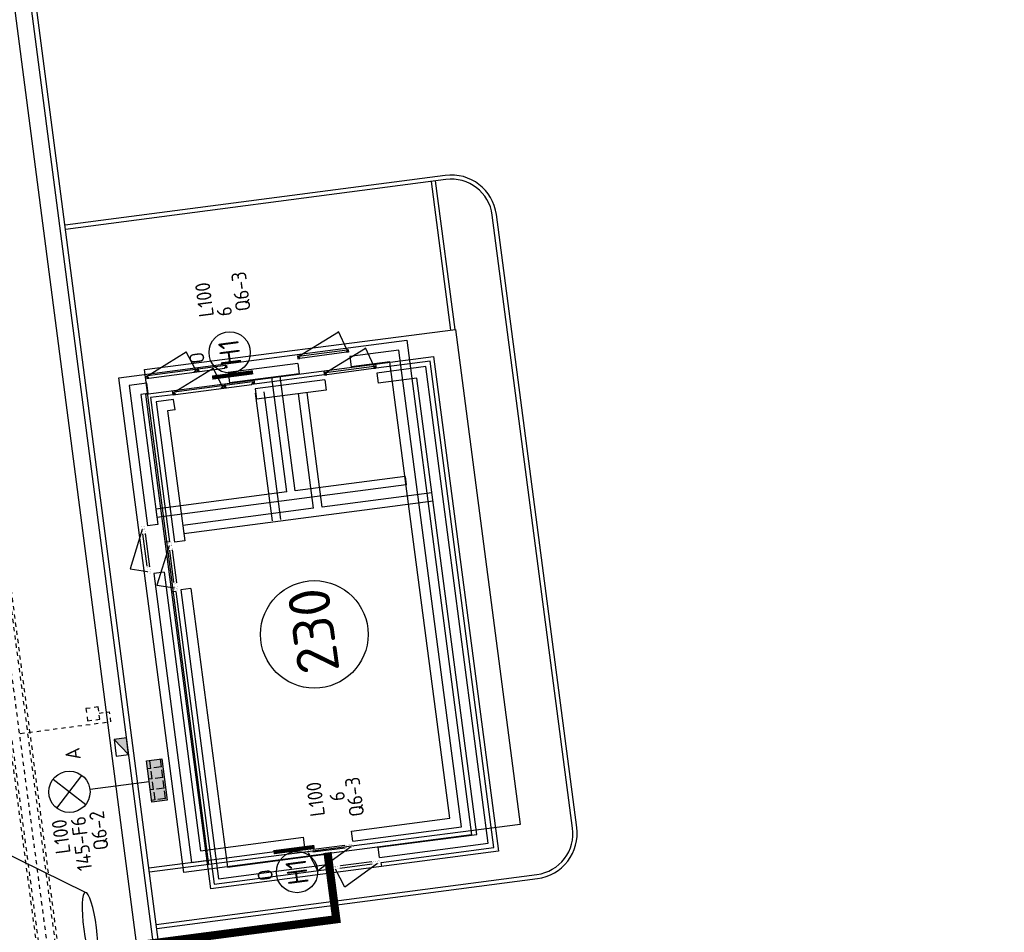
# Model space of a CAD drawing. Header units: metres. Extents: x 118052 to 118564, y 454784 to 455719.
# Tile 86 of 160: x 118234 to 118258, y 455344 to 455366. Entities that reach past the tile are written whole.
import ezdxf
from ezdxf.enums import TextEntityAlignment as Align

# ---------------------------------------------------------------- set-up
doc = ezdxf.new("R2010")
doc.units = ezdxf.units.M
doc.header["$LTSCALE"] = 0.5
for name, pattern in [('DASHED', [19.049999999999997, 12.7, -6.35]), ('Tauw_HIDDEN2', [5.6, 4, -1.6]), ('Tauw_L_Center2', [6.4990000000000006, 4, -0.833, 0.833, -0.833])]:
    doc.linetypes.add(name, pattern=pattern)
for name, color, linetype in [('_gebouwen', 7, 'Continuous'), ('_molgoot', 7, 'Continuous'), ('_ob10', 7, 'Continuous'), ('_straatkolk', 7, 'Continuous'), ('_tb13', 7, 'Continuous'), ('A06-001-01', 7, 'Continuous'), ('EL6312--', 6, 'Continuous'), ('EL_N_A_EB00----REVISIE~-_-----', 1, 'Continuous'), ('GRAAFWERKZAAMHEDEN', 6, 'Continuous'), ('KABELLOOP', 6, 'Continuous'), ('Koningsstal VIEUWPORT', 254, 'Continuous'), ('ZU_B_-_EL999---LR_bet400-55_gw~H_-----', 1, 'Tauw_L_Center2'), ('ZU_B_-_EL999---LR_bet400-55_gw~W_-----', 8, 'Tauw_HIDDEN2'), ('ZU_N_-_EL999---LK_pvc125_sdr34~H_-----', 2, 'Tauw_L_Center2'), ('ZU_N_-_EL999---SYM_STRAATKOLK~-_----c', 7, 'Tauw_L_Center2'), ('ZU_N_D_EB00--E-BETON~-_-----', 7, 'Continuous'), ('ZU_N_D_EB00--F-KALKZANDSTEEN~-_-----', 7, 'Continuous'), ('ZU_N_D_EB00--XhALU_KOZIJN_DUN~-_-----', 7, 'Continuous'), ('ZU_N_D_EVRH----ONDERDEEL~-_-----', 7, 'Continuous')]:
    doc.layers.add(name, color=color, linetype=linetype)
doc.styles.add('BURO-018', font='Isocp.shx', dxfattribs={"height": 360})
doc.styles.add('BURO-025', font='Isocp.shx', dxfattribs={"height": 500})
doc.styles.add('ISOCPEUR', font='isocpeur.ttf', dxfattribs={"height": 2.5})

# ---------------------------------------------------------------- blocks, each defined once
blk = doc.blocks.new('*U9')
at = {"layer": '_straatkolk'}
blk.add_hatch(color=256, dxfattribs=at).paths.add_polyline_path([(0.1997073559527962, -0.1502915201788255), (0.1997073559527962, 0.1497084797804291), (-0.2002926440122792, -0.1502915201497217)])
blk.add_lwpolyline([(0.1997073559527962, -0.1502915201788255), (0.1997073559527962, 0.1497084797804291), (-0.2002926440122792, 0.1497084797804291), (-0.2002926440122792, -0.1502915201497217)], close=True, dxfattribs=at)
blk.add_lwpolyline([(-0.2002926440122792, -0.1502915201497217), (0.1997073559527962, 0.1497084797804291)], dxfattribs=at)
blk = doc.blocks.new('E00525')
at = {"linetype": 'ByBlock'}
h = blk.add_hatch(dxfattribs=at)
h.set_pattern_fill('ANGLE', color=0, scale=0.18438609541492, style=0)
h.set_pattern_definition([(360, (-37.67331033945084, -34.01927211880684), (5.551115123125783e-17, 1.287936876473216), [0.9366813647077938, -0.3512555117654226]), (90, (-37.67331033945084, -34.01927211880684), (-1.287936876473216, 1.387778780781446e-16), [0.9366813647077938, -0.3512555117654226])])
edge = h.paths.add_edge_path()
edge.add_line((-2.522521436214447, 2.863310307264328), (2.522521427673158, 2.863310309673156))
edge.add_line((2.522521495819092, 2.863310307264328), (2.522521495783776, 1.000000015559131))
edge.add_line((2.522521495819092, 1.000000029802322), (-2.522521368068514, 1.000000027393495))
edge.add_line((-2.522521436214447, 1), (-2.522521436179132, 2.863310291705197))
h = blk.add_hatch(color=0, dxfattribs=at)
edge = h.paths.add_edge_path()
edge.add_line((-2.522521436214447, 2.863310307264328), (2.522521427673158, 2.863310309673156))
edge.add_line((2.522521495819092, 2.863310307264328), (2.522521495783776, 1.000000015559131))
edge.add_line((2.522521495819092, 1.000000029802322), (-2.522521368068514, 1.000000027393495))
edge.add_line((-2.522521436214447, 1), (-2.522521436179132, 2.863310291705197))
at = {"color": 0, "linetype": 'ByBlock'}
for p, q in [((-1.767766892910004, 14.38605433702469), (1.767767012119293, 10.85052046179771)), ((1.767766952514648, 14.38605433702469), (-1.767766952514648, 10.85052043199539)), ((5.960464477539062e-08, 10.0973382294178), (1.192092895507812e-07, 2.863310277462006))]:
    blk.add_line(p, q, dxfattribs=at)
blk.add_lwpolyline([(-2.522521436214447, 2.863310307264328), (2.522521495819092, 2.863310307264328), (2.522521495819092, 1.000000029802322), (-2.522521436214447, 1)], close=True, dxfattribs=at)
blk.add_circle((0, 12.61828738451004), 2.500000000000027, dxfattribs=at)
at = {"color": 0, "linetype": 'ByBlock', "style": 'BURO-018'}
for tag, p in [('E_GKAST', (5.960464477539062e-08, 20.61828738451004)), ('E_GROEP', (5.960464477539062e-08, 17.61828738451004)), ('E_SGROEP', (4.500000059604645, 17.61828738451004)), ('E_ARMCODE', (0, 12.61828738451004)), ('E_SLET', (4.500000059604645, 11.61828738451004))]:
    blk.add_attdef(tag, text='', height=1.8, dxfattribs=at).set_placement(p, align=Align.MIDDLE)
blk = doc.blocks.new('E00172')
at = {"color": 0, "linetype": 'Continuous', "const_width": 0.5}
blk.add_lwpolyline([(-2.499999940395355, 0.75), (2.5, 0.75)], dxfattribs=at)
at = {"color": 0, "linetype": 'Continuous'}
blk.add_circle((0, 3.500000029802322), 2.5, dxfattribs=at)
at = {"color": 0, "linetype": 'Continuous', "style": 'BURO-018'}
for tag, p in [('E_GKAST', (5.960464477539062e-08, 11.5)), ('E_GROEP', (5.960464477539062e-08, 8.500000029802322)), ('E_SGROEP', (4.500000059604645, 8.500000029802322)), ('E_ARMCODE', (0, 3.500000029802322)), ('E_SLET', (4.500000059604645, 2.500000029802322))]:
    blk.add_attdef(tag, text='', height=1.8, dxfattribs=at).set_placement(p, align=Align.MIDDLE)
blk = doc.blocks.new('A$C051E189E')
at = {"layer": 'EL6312--'}
ref = blk.add_blockref('E00525', (152217.2702123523, -60511.85533869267), dxfattribs=dict(at, xscale=200, yscale=200, zscale=200, rotation=2.214647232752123e-05))
ref.add_attrib('E_SGROEP', 'Q6-2', dxfattribs={"layer": '0', "color": 1, "linetype": 'ByBlock', "height": 360, "rotation": 2.219811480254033e-05, "style": 'BURO-018'}).set_placement((151194.6820965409, -58571.69528052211), align=Align.MIDDLE)
ref.add_attrib('E_GKAST', 'L100', dxfattribs={"layer": '0', "color": 1, "linetype": 'ByBlock', "height": 360, "rotation": 2.219811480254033e-05, "style": 'BURO-018'}).set_placement((151167.7559887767, -57645.48455917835), align=Align.MIDDLE)
ref.add_attrib('E_GROEP', '145-F6', dxfattribs={"layer": '0', "color": 1, "linetype": 'ByBlock', "height": 360, "rotation": 2.219811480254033e-05, "style": 'BURO-018'}).set_placement((150935.5557177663, -58112.21017575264), align=Align.MIDDLE)
ref.add_attrib('E_SLET', 'A', dxfattribs={"layer": '0', "color": 1, "linetype": 'ByBlock', "height": 360, "rotation": 2.219811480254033e-05, "style": 'BURO-018'}).set_placement((153117.26932621, -58188.19751393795), align=Align.MIDDLE)
ref = blk.add_blockref('E00172', (150273.758472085, -63202.32767230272), dxfattribs=dict(at, xscale=199.9999999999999, yscale=199.9999999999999, zscale=199.9999999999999, rotation=89.92269290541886))
ref.add_attrib('E_ARMCODE', 'H1', dxfattribs={"layer": '0', "color": 2, "linetype": 'Continuous', "height": 500, "rotation": 2.219811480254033e-05, "style": 'BURO-025'}).set_placement((149573.7591033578, -63201.38318818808), align=Align.MIDDLE)
ref.add_attrib('E_SLET', 'O', dxfattribs={"layer": '0', "color": 1, "linetype": 'Continuous', "height": 360, "rotation": 2.219811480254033e-05, "style": 'BURO-018'}).set_placement((149601.5010400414, -62426.33070778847), align=Align.MIDDLE)
ref.add_attrib('E_GROEP', '6', dxfattribs={"layer": '0', "color": 1, "linetype": 'Continuous', "height": 360, "rotation": 2.219811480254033e-05, "style": 'BURO-018'}).set_placement((151267.1104792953, -64406.76636460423), align=Align.MIDDLE)
ref.add_attrib('E_GKAST', 'L100', dxfattribs={"layer": '0', "color": 1, "linetype": 'Continuous', "height": 360, "rotation": 2.219811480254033e-05, "style": 'BURO-018'}).set_placement((151265.6084039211, -63874.63221570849), align=Align.MIDDLE)
ref.add_attrib('E_SGROEP', 'Q6-3', dxfattribs={"layer": '0', "color": 1, "linetype": 'Continuous', "height": 360, "rotation": 2.219811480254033e-05, "style": 'BURO-018'}).set_placement((151199.9271247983, -64818.15888360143), align=Align.MIDDLE)
ref = blk.add_blockref('E00172', (161568.9922301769, -63219.93235591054), dxfattribs=dict(at, xscale=199.9999999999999, yscale=199.9999999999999, zscale=199.9999999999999, rotation=269.9226929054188))
ref.add_attrib('E_ARMCODE', 'H1', dxfattribs={"layer": '0', "color": 2, "linetype": 'Continuous', "height": 500, "rotation": 2.219811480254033e-05, "style": 'BURO-025'}).set_placement((162268.9915988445, -63220.87684002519), align=Align.MIDDLE)
ref.add_attrib('E_SLET', 'O', dxfattribs={"layer": '0', "color": 1, "linetype": 'Continuous', "height": 360, "rotation": 2.219811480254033e-05, "style": 'BURO-018'}).set_placement((162241.249050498, -62413.23948538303), align=Align.MIDDLE)
ref.add_attrib('E_GROEP', '6', dxfattribs={"layer": '0', "color": 1, "linetype": 'Continuous', "height": 360, "rotation": 2.219811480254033e-05, "style": 'BURO-018'}).set_placement((163268.9906887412, -63222.22611492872), align=Align.MIDDLE)
ref.add_attrib('E_GKAST', 'L100', dxfattribs={"layer": '0', "color": 1, "linetype": 'Continuous', "height": 360, "rotation": 2.219811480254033e-05, "style": 'BURO-018'}).set_placement((163615.4326943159, -62780.27154293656), align=Align.MIDDLE)
ref.add_attrib('E_SGROEP', 'Q6-3', dxfattribs={"layer": '0', "color": 1, "linetype": 'Continuous', "height": 360, "rotation": 2.219811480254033e-05, "style": 'BURO-018'}).set_placement((163697.2374714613, -63680.86172103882), align=Align.MIDDLE)
blk = doc.blocks.new('A$C6DFC50BF')
at = {"layer": 'GRAAFWERKZAAMHEDEN'}
blk.add_line((149752.4958202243, -58053.93019706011), (152005.9352813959, -54663.93826305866), dxfattribs=at)
at = {"layer": 'GRAAFWERKZAAMHEDEN', "extrusion": (0, 0, -1)}
blk.add_ellipse((148873.2378498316, -58053.93019706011), major_axis=(-879.2579703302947, -1.248182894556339e-09), ratio=0.177023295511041, dxfattribs=at)
at = {"layer": 'KABELLOOP', "linetype": 'DASHED', "const_width": 200}
blk.add_lwpolyline([(148316.8638162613, -52036.8546833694), (148316.865261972, -63995.84531962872), (149947.8782301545, -63995.84531962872)], dxfattribs=at)
blk = doc.blocks.new('Leidingen')
at = {"layer": 'ZU_B_-_EL999---LR_bet400-55_gw~H_-----'}
blk.add_lwpolyline([(-142665.7701598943, 2871.465420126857), (-131297.6911157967, 2872.544829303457), (-85840.7704162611, 2876.86100437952)], dxfattribs=at)
at = {"layer": 'ZU_B_-_EL999---LR_bet400-55_gw~W_-----'}
for points in [[(-130856.0424139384, 3127.586765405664), (-85840.794628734, 3131.861003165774)], [(-130951.2999770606, 3072.577720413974), (-85840.78940641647, 3076.861003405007)], [(-131644.0822546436, 2672.511938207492), (-85840.75142609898, 2676.861005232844)], [(-131739.3398176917, 2617.502893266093), (-85840.74620377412, 2621.861005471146)]]:
    blk.add_lwpolyline(points, dxfattribs=at)
at = {"layer": 'ZU_N_-_EL999---LK_pvc125_sdr34~H_-----', "flags": 128}
blk.add_lwpolyline([(-108213.6976463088, 901.9885722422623), (-108213.6976463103, 651.9885722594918), (-108463.6976464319, 651.9885722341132), (-108463.6976462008, 2872.654167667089)], dxfattribs=at)
at = {"layer": 'ZU_N_-_EL999---SYM_STRAATKOLK~-_----c', "lineweight": -3}
blk.add_lwpolyline([(-108363.6976463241, 901.9885722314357), (-108063.6976462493, 901.9885722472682), (-108063.6976461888, 1201.988572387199), (-108363.6976464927, 1201.988572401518)], close=True, dxfattribs=at)
at = {"layer": 'ZU_N_D_EB00--E-BETON~-_-----'}
for p, q in [((-105035.9624501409, -851.8500502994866), (-112090.9624501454, -851.8500502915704)), ((-112090.9624501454, -851.8500502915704), (-112090.9624500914, -3616.850050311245)), ((-105035.962450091, -1101.850050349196), (-105035.9624501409, -851.8500502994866)), ((-100440.9624501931, -851.8500502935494), (-103865.9624500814, -851.850050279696)), ((-103865.9624500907, -1101.850050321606), (-103865.9624500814, -851.850050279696)), ((-100440.9624501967, -1281.850050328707), (-100440.9624501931, -851.8500502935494)), ((-111840.9624500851, -1101.850050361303), (-111840.9624501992, -3616.850050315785)), ((-105035.962450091, -1101.850050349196), (-111840.9624500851, -1101.850050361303)), ((-100690.9624500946, -1101.850050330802), (-103865.9624500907, -1101.850050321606)), ((-100690.9624500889, -1281.85005032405), (-100690.9624500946, -1101.850050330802)), ((-100690.9624500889, -1281.85005032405), (-100440.9624501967, -1281.850050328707)), ((-100690.9624501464, -4975.850050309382), (-100690.9624500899, -3271.850050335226)), ((-100440.9624500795, -3271.85005035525), (-100690.9624500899, -3271.850050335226)), ((-100440.9624500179, -4975.850050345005), (-100440.9624500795, -3271.85005035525)), ((-112090.9624500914, -3616.850050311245), (-111840.9624501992, -3616.850050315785)), ((-112090.9624501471, -4786.850050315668), (-112090.9624500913, -7441.85005033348)), ((-112090.9624501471, -4786.850050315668), (-111840.9624500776, -4786.850050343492)), ((-111840.9624500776, -4786.850050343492), (-111840.962450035, -7191.850050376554)), ((-100440.9624500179, -4975.850050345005), (-100690.9624501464, -4975.850050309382)), ((-100690.9624500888, -7191.850050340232), (-100690.9624500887, -6241.850050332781)), ((-100440.9624500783, -6241.850050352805), (-100690.9624500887, -6241.850050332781)), ((-100440.962450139, -7441.850050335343), (-100440.9624500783, -6241.850050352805)), ((-111840.962450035, -7191.850050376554), (-100690.9624500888, -7191.850050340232)), ((-112090.9624500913, -7441.85005033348), (-100440.962450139, -7441.850050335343))]:
    blk.add_line(p, q, dxfattribs=at)
at = {"layer": 'ZU_N_D_EB00--F-KALKZANDSTEEN~-_-----'}
for p, q in [((-103700.9624500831, -7191.85005034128), (-103700.962450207, -1101.85005031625)), ((-103490.9624500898, -1101.850050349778), (-103700.962450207, -1101.85005031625)), ((-103490.9624501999, -4301.850050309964), (-103490.9624500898, -1101.850050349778)), ((-103490.9624501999, -4301.850050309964), (-100690.9624501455, -4301.850050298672)), ((-103490.9624500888, -4511.850050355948), (-100690.9624501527, -4511.850050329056)), ((-103490.9624501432, -7191.850050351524), (-103490.9624500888, -4511.850050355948)), ((-100690.9624501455, -4301.850050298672), (-100690.9624501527, -4511.850050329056)), ((-103490.9624501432, -7191.850050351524), (-103700.9624500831, -7191.85005034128))]:
    blk.add_line(p, q, dxfattribs=at)
at = {"layer": 'ZU_N_D_EB00--XhALU_KOZIJN_DUN~-_-----'}
for p, q in [((-104842.1972241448, -297.1054723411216), (-104967.1338916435, -710.6093022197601)), ((-103935.5144702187, -712.6346525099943), (-104842.1972241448, -297.1054723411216)), ((-104835.9806982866, -712.634652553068), (-104045.9442019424, -712.6346525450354)), ((-104855.9806982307, -777.6346525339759), (-104045.9442019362, -777.6346524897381)), ((-100265.626972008, -1295.373134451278), (-100325.6269720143, -1295.373134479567)), ((-100325.6269720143, -1295.373134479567), (-100325.6269718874, -1345.373134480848)), ((-100325.6269718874, -1345.373134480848), (-100305.6269718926, -1345.373134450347)), ((-100325.6269718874, -1345.373134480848), (-100325.626971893, -3205.326966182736)), ((-100305.6269720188, -1320.373134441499), (-100265.6269718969, -1320.373134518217)), ((-100305.6269718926, -1345.373134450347), (-100305.6269720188, -1320.373134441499)), ((-100265.6269718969, -1320.373134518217), (-100265.626972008, -1295.373134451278)), ((-100265.6269718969, -1320.373134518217), (-99812.61416138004, -2329.461851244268)), ((-100265.6269719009, -3230.326966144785), (-100265.6269718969, -1320.373134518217)), ((-100263.5973831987, -2493.32696613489), (-99812.61416138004, -2329.461851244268)), ((-100325.6269719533, -2571.326966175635), (-100325.6269719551, -2467.32696612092)), ((-100325.6269719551, -2467.32696612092), (-100300.6269719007, -2467.326966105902)), ((-100300.6269720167, -2571.326966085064), (-100325.6269719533, -2571.326966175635)), ((-100325.6269718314, -2573.326966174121), (-100255.6269719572, -2573.326966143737)), ((-100300.6269719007, -2467.326966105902), (-100300.626972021, -2499.326966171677)), ((-100300.626972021, -2499.326966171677), (-100265.6269719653, -2499.326966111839)), ((-100300.626971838, -2539.32696614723), (-100300.6269720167, -2571.326966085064)), ((-100265.6269719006, -2539.326966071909), (-100300.626971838, -2539.32696614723)), ((-100298.6269720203, -2541.326966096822), (-100298.6269719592, -2571.326966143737)), ((-100298.6269720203, -2541.326966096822), (-100255.6269719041, -2541.326966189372)), ((-100295.6269718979, -2493.326966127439), (-100265.6269719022, -2493.326966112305)), ((-100265.6269719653, -2499.326966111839), (-100265.6269719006, -2539.326966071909)), ((-100265.6269719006, -2539.326966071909), (-100265.6269719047, -2541.326966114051)), ((-100255.6269719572, -2573.326966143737), (-100255.6269719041, -2541.326966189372)), ((-100325.6269718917, -3255.326966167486), (-100325.626971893, -3205.326966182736)), ((-100325.626971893, -3205.326966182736), (-100305.62697178, -3205.326966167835)), ((-100265.6269719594, -3255.326966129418), (-100325.6269718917, -3255.326966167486)), ((-100305.62697178, -3205.326966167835), (-100305.6269720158, -3230.326966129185)), ((-100305.6269720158, -3230.326966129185), (-100265.6269719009, -3230.326966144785)), ((-100265.6269719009, -3230.326966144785), (-100265.6269719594, -3255.326966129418)), ((-112690.9267677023, -3858.72322922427), (-112230.1778477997, -3686.402070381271)), ((-112230.1778479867, -4586.868298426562), (-112230.177847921, -3792.327355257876)), ((-112230.1778479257, -4715.483878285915), (-112690.9267677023, -3858.72322922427)), ((-112165.1778478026, -4586.868298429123), (-112165.1778479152, -3816.67253232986)), ((-100325.6269720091, -4987.373134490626), (-100325.6269718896, -5037.373134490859)), ((-100265.6269719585, -4987.373134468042), (-100325.6269720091, -4987.373134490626)), ((-100265.6269718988, -5012.373134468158), (-100265.6269719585, -4987.373134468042)), ((-100325.6269718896, -5037.373134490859), (-100305.6269718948, -5037.373134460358)), ((-100325.626971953, -6178.326966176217), (-100325.6269718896, -5037.373134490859)), ((-100305.6269719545, -5012.373134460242), (-100265.6269718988, -5012.373134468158)), ((-100305.6269718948, -5037.373134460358), (-100305.6269719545, -5012.373134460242)), ((-100265.6269718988, -5012.373134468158), (-100265.6269719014, -6203.326966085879)), ((-100265.2183490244, -5023.546307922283), (-99806.93043081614, -6050.000978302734)), ((-100325.6269718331, -6228.326966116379), (-100325.626971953, -6178.326966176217)), ((-100325.626971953, -6178.326966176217), (-100305.6269719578, -6178.326966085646)), ((-100305.6269719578, -6178.326966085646), (-100305.6269718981, -6203.326966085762)), ((-100261.3759559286, -6192.153792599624), (-99802.67941473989, -6050.000978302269)), ((-100265.6269719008, -6228.326966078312), (-100325.6269718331, -6228.326966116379)), ((-100305.6269718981, -6203.326966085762), (-100265.6269719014, -6203.326966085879)), ((-100265.6269719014, -6203.326966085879), (-100265.6269719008, -6228.326966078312))]:
    blk.add_line(p, q, dxfattribs=at)
at = {"layer": 'ZU_N_D_EB00--XhALU_KOZIJN_DUN~-_-----', "const_width": 2}
for points in [[(-105046.1818758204, -712.6346525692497), (-104978.1930941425, -712.6346525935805), (-104979.1818757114, -712.6346525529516), (-104979.1818757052, -777.6346524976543), (-105029.1818757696, -777.6346525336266), (-105029.1818757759, -712.6346525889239), (-105046.1818758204, -712.6346525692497)], [(-104953.0100935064, -770.2305461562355), (-104966.4104300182, -770.2305461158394), (-104966.4104300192, -712.6346524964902), (-104974.9785888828, -712.6346525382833)], [(-104974.5744206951, -712.6346525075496), (-104835.9806982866, -712.634652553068), (-104855.9806982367, -712.6346525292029), (-104855.9806982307, -777.6346525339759)], [(-103927.3504795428, -712.6346524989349), (-104065.9442020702, -712.6346525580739), (-104045.9442019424, -712.6346525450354), (-104045.9442019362, -777.6346524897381)], [(-103948.9148065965, -770.2305461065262), (-103935.5144702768, -770.2305461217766), (-103935.5144702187, -712.6346525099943), (-103926.9463113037, -712.6346525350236)], [(-103855.7430244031, -712.6346524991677), (-103923.7318060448, -712.634652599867), (-103922.7430245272, -712.6346525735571), (-103922.7430245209, -777.6346525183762), (-103872.7430243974, -777.6346524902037), (-103872.7430244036, -712.634652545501), (-103855.7430244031, -712.6346524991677)], [(-104979.1818757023, -721.2183662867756), (-104970.2232363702, -721.2183662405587), (-104971.8238015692, -721.218366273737)], [(-104979.1818757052, -777.6346524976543), (-104959.1818757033, -777.6346525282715)], [(-104855.9806982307, -777.6346525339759), (-104954.0137181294, -777.6346525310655), (-104954.0137181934, -770.2305461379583)], [(-104855.9806982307, -777.6346525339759), (-104835.9806982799, -777.6346524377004), (-104835.9806982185, -752.3296428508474), (-104855.980698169, -752.3296428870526)], [(-104045.9442019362, -777.6346524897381), (-104065.944202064, -777.6346525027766), (-104065.9442020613, -752.3296428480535), (-104045.9442019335, -752.329642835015)], [(-104045.9442019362, -777.6346524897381), (-103947.9111819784, -777.6346525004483), (-103947.9111821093, -770.2305461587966)], [(-103922.7430245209, -777.6346525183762), (-103942.7430244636, -777.6346524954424)], [(-103922.7430245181, -721.2183663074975), (-103931.7016638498, -721.2183662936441), (-103930.1010987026, -721.2183662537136)], [(-112230.177847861, -3606.630624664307), (-112230.1778479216, -3674.619406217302), (-112230.1778479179, -3673.630624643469), (-112165.1778478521, -3673.63062463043), (-112165.1778479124, -3623.630624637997), (-112230.17784786, -3623.630624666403), (-112230.177847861, -3606.630624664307)], [(-112172.5819543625, -3699.802406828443), (-112172.5819542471, -3686.402070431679), (-112230.1778477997, -3686.402070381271), (-112230.1778478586, -3677.833911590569)], [(-112230.1778478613, -3678.238079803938), (-112230.1778478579, -3816.831802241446), (-112230.1778478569, -3796.831802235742), (-112165.1778479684, -3796.831802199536)], [(-112221.5941340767, -3673.630624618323), (-112221.5941340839, -3682.589264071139), (-112221.5941340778, -3680.988698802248)], [(-112165.1778479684, -3796.831802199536), (-112165.1778479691, -3816.831802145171), (-112190.4828575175, -3816.831802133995), (-112190.4828575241, -3796.831802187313)], [(-112165.1778479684, -3796.831802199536), (-112165.1778478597, -3698.798782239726), (-112172.5819543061, -3698.798782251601)], [(-112165.1778478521, -3673.63062463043), (-112165.1778478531, -3693.630624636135)], [(-112230.177847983, -4725.462020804), (-112230.1778479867, -4586.868298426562), (-112230.1778479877, -4606.868298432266), (-112165.1778479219, -4606.868298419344)], [(-112172.5819543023, -4703.897693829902), (-112172.5819542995, -4717.298030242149), (-112230.1778478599, -4717.29803025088), (-112230.1778479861, -4725.866189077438)], [(-112230.1778478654, -4797.069476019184), (-112230.1778478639, -4729.080694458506), (-112230.1778478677, -4730.069476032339), (-112165.1778479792, -4730.069475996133), (-112165.1778478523, -4780.069475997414), (-112230.177847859, -4780.069476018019), (-112230.1778478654, -4797.069476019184)], [(-112221.5941340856, -4730.069475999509), (-112221.5941340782, -4721.110836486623), (-112221.5941340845, -4722.711401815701)], [(-112165.1778479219, -4606.868298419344), (-112165.1778478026, -4586.868298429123), (-112190.4828575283, -4586.868298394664), (-112190.4828576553, -4606.868298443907)], [(-112165.1778479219, -4606.868298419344), (-112165.1778478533, -4704.901318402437), (-112172.5819542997, -4704.901318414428)], [(-112165.1778479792, -4730.069475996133), (-112165.1778478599, -4710.069476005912)]]:
    blk.add_lwpolyline(points, dxfattribs=at)
at = {"layer": 'ZU_N_D_EVRH----ONDERDEEL~-_-----', "ltscale": 0.005, "flags": 128}
blk.add_lwpolyline([(-112310.9624500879, -7661.850050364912), (-112310.962450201, -631.8500503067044), (-100220.9624500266, -631.8500502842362), (-100220.9624501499, -7661.850050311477)], close=True, dxfattribs=at)
at = {"layer": 'EL_N_A_EB00----REVISIE~-_-----'}
for name in ['A$C051E189E', 'A$C6DFC50BF']:
    blk.add_blockref(name, (-262229.9305388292, 59850.06411849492), dxfattribs=at)

msp = doc.modelspace()

# ---------------------------------------------------------------- linework, layer by layer
at = {"layer": '_gebouwen'}
for p, q in [((118241.1433378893, 455357.7333663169), (118242.0991440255, 455358.3197625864)), ((118242.2986783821, 455357.8887175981), (118242.0985927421, 455358.3239671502)), ((118242.342590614, 455357.9351343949), (118242.3555591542, 455357.8362270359)), ((118243.6611362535, 455358.0074112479), (118242.3555591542, 455357.8362270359)), ((118245.2030911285, 455346.2473261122), (118243.6611362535, 455358.0074112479)), ((118237.4806800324, 455357.2527160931), (118238.4199940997, 455357.8316427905)), ((118238.6405545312, 455357.406838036), (118238.4199940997, 455357.8316427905)), ((118241.0904234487, 455357.7709531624), (118241.1033919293, 455357.6720458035)), ((118241.1323397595, 455357.7315131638), (118241.1076129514, 455357.7282710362)), ((118241.1076129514, 455357.7282710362), (118241.1153940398, 455357.6689266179)), ((118241.1323397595, 455357.7315131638), (118242.3102807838, 455357.8859620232)), ((118241.1375271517, 455357.6919502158), (118241.1323397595, 455357.7315131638)), ((118241.1622540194, 455357.6951923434), (118241.1375271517, 455357.6919502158)), ((118241.1648477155, 455357.6754108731), (118241.1622540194, 455357.6951923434)), ((118242.2933350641, 455357.8233754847), (118241.1648477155, 455357.6754108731)), ((118242.2907413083, 455357.843156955), (118242.315468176, 455357.8463990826)), ((118242.2933350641, 455357.8233754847), (118242.2907413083, 455357.843156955)), ((118242.3427887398, 455357.8298597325), (118242.2933350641, 455357.8233754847)), ((118242.3102807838, 455357.8859620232), (118242.3350075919, 455357.8892041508)), ((118242.315468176, 455357.8463990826), (118242.3102807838, 455357.8859620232)), ((118242.3350075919, 455357.8892041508), (118242.3427887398, 455357.8298597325)), ((118243.558009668, 455357.8731602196), (118242.3711213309, 455357.7175381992)), ((118242.3711213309, 455357.7175381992), (118242.4035425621, 455357.4702697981)), ((118245.0688400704, 455346.3504527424), (118243.558009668, 455357.8731602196)), ((118239.3697649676, 455357.500408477), (118237.4806800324, 455357.2527160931)), ((118239.3502254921, 455357.4576034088), (118239.3749523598, 455357.4608455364)), ((118239.3528191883, 455357.4378219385), (118239.3502254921, 455357.4576034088)), ((118239.4022729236, 455357.4443061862), (118239.3528191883, 455357.4378219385)), ((118239.3697649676, 455357.500408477), (118239.3944917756, 455357.5036506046)), ((118239.3749523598, 455357.4608455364), (118239.3697649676, 455357.500408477)), ((118239.3944917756, 455357.5036506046), (118239.4022729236, 455357.4443061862)), ((118239.4050420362, 455357.549969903), (118239.4180105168, 455357.4510625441)), ((118241.1033919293, 455357.6720458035), (118239.4180105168, 455357.4510625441)), ((118241.1189541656, 455357.5533569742), (118239.4335727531, 455357.3323737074)), ((118241.1153940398, 455357.6689266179), (118241.1648477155, 455357.6754108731)), ((118241.1189541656, 455357.5533569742), (118241.1513753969, 455357.3060885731)), ((118243.3431625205, 455357.5934705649), (118242.4035425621, 455357.4702697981)), ((118244.7891504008, 455346.5652998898), (118243.3431625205, 455357.5934705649)), ((118237.4497540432, 455357.1929893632), (118237.4367855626, 455357.2918967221)), ((118237.4559532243, 455357.2494739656), (118237.4637343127, 455357.1901295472)), ((118237.4858674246, 455357.2131531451), (118237.4806800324, 455357.2527160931)), ((118237.5105942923, 455357.2163952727), (118237.4858674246, 455357.2131531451)), ((118237.5131879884, 455357.1966138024), (118237.5105942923, 455357.2163952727)), ((118237.5131879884, 455357.1966138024), (118239.3528191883, 455357.4378219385)), ((118238.6196407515, 455357.3668412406), (118238.6512911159, 455357.3709911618)), ((118238.6228828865, 455357.3421143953), (118238.6196407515, 455357.3668412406)), ((118238.7257465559, 455357.3556016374), (118238.6228828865, 455357.3421143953)), ((118238.6447082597, 455357.3751584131), (118238.6408176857, 455357.404830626)), ((118238.6467521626, 455357.4056087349), (118238.6863151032, 455357.4107961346)), ((118238.6512911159, 455357.3709911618), (118238.6467521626, 455357.4056087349)), ((118238.6863151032, 455357.4107961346), (118238.6882932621, 455357.4110555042)), ((118238.6863151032, 455357.4107961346), (118238.6908540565, 455357.3761785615)), ((118238.7186467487, 455357.4250961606), (118238.6869963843, 455357.4209462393)), ((118238.6925728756, 455357.3784160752), (118238.6869963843, 455357.4209462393)), ((118238.6908540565, 455357.3761785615), (118238.7225044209, 455357.3803284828)), ((118238.6925728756, 455357.3784160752), (118238.7222450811, 455357.3823066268)), ((118238.7277247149, 455357.3558610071), (118238.7186467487, 455357.4250961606)), ((118238.7225044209, 455357.3803284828), (118238.7257465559, 455357.3556016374)), ((118239.4335727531, 455357.3323737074), (118239.4659939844, 455357.0851053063)), ((118239.8511584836, 455354.1475567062), (118239.4465412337, 455357.2334663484)), ((118241.1513753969, 455357.3060885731), (118239.4659939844, 455357.0851053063)), ((118240.0588639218, 455354.1747905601), (118239.6542466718, 455357.2607002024)), ((118240.8478578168, 455354.4492747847), (118240.4847397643, 455357.2186808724)), ((118241.0555633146, 455354.4765086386), (118240.6924452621, 455357.2459147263)), ((118237.4497540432, 455357.1929893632), (118236.9057635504, 455357.1216626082)), ((118236.9057635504, 455357.1216626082), (118237.3622548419, 455353.6401235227)), ((118237.4653162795, 455357.0743005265), (118237.0400146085, 455357.0185359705)), ((118237.0400146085, 455357.0185359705), (118237.4841857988, 455353.6309588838)), ((118237.4637343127, 455357.1901295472), (118237.5131879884, 455357.1966138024)), ((118237.4977375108, 455356.8270321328), (118237.4653162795, 455357.0743005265)), ((118237.4977375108, 455356.8270321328), (118237.3197042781, 455356.8036888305)), ((118237.3197042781, 455356.8036888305), (118237.7314541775, 455353.6633801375)), ((118243.7062805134, 455354.8240644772), (118241.0555633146, 455354.4765086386)), ((118243.7335144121, 455354.6163590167), (118237.7100561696, 455353.8265772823)), ((118240.8478578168, 455354.4492747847), (118237.6828223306, 455354.0342827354)), ((118237.6828223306, 455354.0342827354), (118237.7100561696, 455353.8265772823)), ((118237.3622548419, 455353.6401235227), (118237.2633474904, 455353.6271550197)), ((118237.7314541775, 455353.6633801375), (118237.4841857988, 455353.6309588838)), ((118237.3555113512, 455353.5441126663), (118237.06210558, 455352.5934487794)), ((118237.4722883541, 455352.6534852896), (118237.36983244, 455353.4348895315)), ((118237.5391717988, 455352.6421333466), (118237.4341222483, 455353.4433190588)), ((118237.06210558, 455352.5934487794), (118237.4872937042, 455352.523502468)), ((118237.8831856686, 455352.5061640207), (118237.6359172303, 455352.4737427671)), ((118237.6359172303, 455352.4737427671), (118238.5508450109, 455345.4958285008)), ((118237.8831856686, 455352.5061640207), (118238.7656921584, 455345.7755181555)), ((118237.5204705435, 455352.4334537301), (118237.421563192, 455352.4204852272)), ((118237.5204705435, 455352.4334537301), (118238.4477183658, 455345.361577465)), ((118242.4104283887, 455346.2534074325), (118244.7891504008, 455346.5652998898)), ((118242.44284962, 455346.0061390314), (118245.0688400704, 455346.3504527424)), ((118238.7656921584, 455345.7755181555), (118241.253212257, 455346.1016759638)), ((118241.2856335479, 455345.8544075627), (118241.253212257, 455346.1016759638)), ((118242.44284962, 455346.0061390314), (118242.4104283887, 455346.2534074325)), ((118242.4831386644, 455345.8906923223), (118245.2030911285, 455346.2473261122)), ((118238.5508450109, 455345.4958285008), (118241.2856335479, 455345.8544075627)), ((118242.2631071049, 455345.842510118), (118241.4772476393, 455345.7394700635)), ((118242.2546775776, 455345.9067999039), (118241.4928973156, 455345.8069170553)), ((118242.390317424, 455345.8591896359), (118241.6026702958, 455345.2923660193)), ((118242.4961072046, 455345.7917849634), (118242.4831386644, 455345.8906923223)), ((118238.4477183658, 455345.361577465), (118241.2764689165, 455345.7324766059)), ((118241.2894373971, 455345.6335692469), (118241.2764689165, 455345.7324766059)), ((118241.6026702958, 455345.2923660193), (118241.3724797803, 455345.725733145))]:
    msp.add_line(p, q, dxfattribs=at)
msp.add_lwpolyline([(118236.7575121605, 455357.8032085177), (118244.2751773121, 455358.7680135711), (118245.8342712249, 455346.8046954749), (118238.3166060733, 455345.8398904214), (118236.7575121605, 455357.8032085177)], dxfattribs=at)
at = {"layer": '_gebouwen', "ltscale": 0.005, "flags": 128}
msp.add_lwpolyline([(118245.3149669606, 455346.1613872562), (118238.3617795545, 455345.2497016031), (118236.7938877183, 455357.2076014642), (118243.7470751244, 455358.1192871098)], close=True, dxfattribs=at)
at = {"layer": '_gebouwen', "const_width": 0.00199507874}
for points in [[(118237.3451661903, 455353.6230124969), (118237.3539833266, 455353.5557665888), (118237.353855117, 455353.5567445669), (118237.4181448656, 455353.5651740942), (118237.4116606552, 455353.61462777), (118237.3473708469, 455353.6061982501), (118237.3451661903, 455353.6230124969)], [(118237.4142157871, 455353.5383280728), (118237.412477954, 455353.5515819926), (118237.3555113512, 455353.5441126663), (118237.3544002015, 455353.5525872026)], [(118237.3544525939, 455353.5521874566), (118237.3724261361, 455353.4151080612), (118237.36983244, 455353.4348895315), (118237.4341222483, 455353.4433190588)], [(118237.3623450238, 455353.5578577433), (118237.3635068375, 455353.5489969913), (118237.3632992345, 455353.5505800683)], [(118237.4341222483, 455353.4433190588), (118237.4367159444, 455353.4235375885), (118237.4116874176, 455353.4202559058), (118237.4090937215, 455353.4400373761)], [(118237.4341222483, 455353.4433190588), (118237.421408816, 455353.5402809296), (118237.4140856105, 455353.5393207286)], [(118237.4181448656, 455353.5651740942), (118237.4207385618, 455353.5453926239)], [(118237.4902618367, 455352.5164058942), (118237.4722883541, 455352.6534852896), (118237.4748820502, 455352.6337038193), (118237.5391717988, 455352.6421333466)], [(118237.5444318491, 455352.5452039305), (118237.5461696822, 455352.5319500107), (118237.489203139, 455352.5244806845), (118237.4903142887, 455352.5160061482)], [(118237.4995482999, 455352.4455808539), (118237.4907311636, 455352.512826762), (118237.4908593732, 455352.5118487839), (118237.5551491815, 455352.5202783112), (118237.561633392, 455352.470824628), (118237.4973436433, 455352.4623951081), (118237.4995482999, 455352.4455808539)], [(118237.49934928, 455352.5129619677), (118237.4981875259, 455352.5218227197), (118237.4983950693, 455352.5202396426)], [(118237.5391717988, 455352.6421333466), (118237.5365781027, 455352.6619148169), (118237.5115495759, 455352.6586331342), (118237.5141433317, 455352.6388516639)], [(118237.5391717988, 455352.6421333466), (118237.5518852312, 455352.5451714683), (118237.5445620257, 455352.5442112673)], [(118237.5551491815, 455352.5202783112), (118237.5525554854, 455352.5400597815)], [(118241.2935799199, 455345.715387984), (118241.3608258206, 455345.7242051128), (118241.3598478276, 455345.7240768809), (118241.3514183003, 455345.7883666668), (118241.3019646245, 455345.7818824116), (118241.3103941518, 455345.7175926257), (118241.2935799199, 455345.715387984)], [(118241.3514183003, 455345.7883666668), (118241.3711997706, 455345.7909603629)], [(118241.3782643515, 455345.7844375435), (118241.3650104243, 455345.7826997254), (118241.3724797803, 455345.725733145), (118241.3640051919, 455345.7246219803)], [(118241.3644049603, 455345.7246743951), (118241.501484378, 455345.7426479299), (118241.4817029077, 455345.7400542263), (118241.4732733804, 455345.8043440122)], [(118241.4732733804, 455345.8043440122), (118241.3763114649, 455345.7916305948), (118241.3772716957, 455345.7843073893)], [(118241.4732733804, 455345.8043440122), (118241.4930548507, 455345.8069377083), (118241.4963365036, 455345.7819091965), (118241.4765550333, 455345.7793154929)], [(118242.2744590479, 455345.9093936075), (118242.2546775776, 455345.9067999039), (118242.2579592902, 455345.8817713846), (118242.2777407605, 455345.8843650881)], [(118242.4001865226, 455345.8604836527), (118242.2631071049, 455345.842510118), (118242.2828885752, 455345.8451038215), (118242.2744590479, 455345.9093936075)], [(118242.2744590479, 455345.9093936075), (118242.3714209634, 455345.9221070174), (118242.3723811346, 455345.914783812)], [(118242.3713884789, 455345.9146536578), (118242.3846424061, 455345.9163914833), (118242.3921117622, 455345.8594249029), (118242.400586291, 455345.8605360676)], [(118242.3963141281, 455345.9253709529), (118242.3765326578, 455345.9227772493)], [(118242.403630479, 455345.8695710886), (118242.3947697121, 455345.8684092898), (118242.3963527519, 455345.868616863)], [(118242.471011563, 455345.8697700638), (118242.4037656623, 455345.860952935), (118242.4047436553, 455345.8610811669), (118242.3963141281, 455345.9253709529), (118242.4457678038, 455345.9318552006), (118242.4541973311, 455345.8675654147), (118242.471011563, 455345.8697700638)], [(118241.3587346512, 455345.7325668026), (118241.3675954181, 455345.7337286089), (118241.3660123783, 455345.7335210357)]]:
    msp.add_lwpolyline(points, dxfattribs=at)
at = {"layer": '_gebouwen'}
msp.add_circle((118240.8649119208, 455351.4001865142), 1.3, dxfattribs=at)
at = {"layer": '_molgoot'}
msp.add_lwpolyline([(118271.7008065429, 455326.7598166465), (118271.700806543, 455326.7598166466), (118251.217039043, 455324.1242695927), (118244.3102085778, 455323.2186621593, -0.4142135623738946), (118238.7026172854, 455327.5262043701), (118238.6404442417, 455328.0335080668), (118232.7664134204, 455373.1064178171, 0.4282348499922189), (118222.0828298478, 455381.441007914), (118207.1213819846, 455379.496780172, 0.4215469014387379), (118198.77538405, 455368.8018153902), (118204.7436688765, 455322.8199166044, -0.4061228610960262), (118199.9685852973, 455316.8331992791), (118162.8372073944, 455312.1262104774), (118164.7949523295, 455297.3051763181)], format="xyb", dxfattribs=at)
at = {"layer": '_ob10'}
for p, q in [((118244.0293470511, 455362.4933860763), (118234.8410226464, 455361.2886345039)), ((118244.0423475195, 455362.3942347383), (118234.8539456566, 455361.1894730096)), ((118244.1666398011, 455358.7540840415), (118243.6953178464, 455362.3487330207)), ((118244.2658266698, 455358.7668135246), (118243.7944691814, 455362.3617335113)), ((118247.1061391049, 455346.7195168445), (118245.1638657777, 455361.532726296)), ((118247.2052904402, 455346.7325173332), (118245.2630171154, 455361.5457267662)), ((118237.0431035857, 455344.3915159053), (118246.2446306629, 455345.597998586)), ((118237.0560265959, 455344.2923544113), (118246.2576311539, 455345.4988472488))]:
    msp.add_line(p, q, dxfattribs=at)
for points in [[(118238.3036055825, 455345.9390417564), (118236.8659135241, 455345.7505349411)], [(118238.3166060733, 455345.8398904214), (118236.8789140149, 455345.6513836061)]]:
    msp.add_lwpolyline(points, dxfattribs=at)
for centre, radius, start, end in [((118244.1723524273, 455361.402721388), 1.1, 7.469874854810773, 97.46987474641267), ((118244.1723524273, 455361.402721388), 1, 7.469874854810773, 97.46987474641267), ((118246.1146257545, 455346.5895119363), 1, 277.4698747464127, 7.469874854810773), ((118246.1146257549, 455346.5895119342), 1.1, 277.4698747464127, 7.469874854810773)]:
    msp.add_arc(centre, radius, start, end, dxfattribs=at)
at = {"layer": '_tb13'}
for points in [[(118271.7008065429, 455326.7598166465), (118271.6320515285, 455327.2853766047), (118251.149412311, 455324.6499373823), (118244.2413059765, 455323.744164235, -0.414213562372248), (118239.2281193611, 455327.5951069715), (118239.166, 455328.102), (118233.293, 455373.1670000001, 0.427849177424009), (118222.01, 455381.966), (118207.058, 455380.023, 0.4213483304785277), (118198.25, 455368.732), (118204.2169999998, 455322.76, -0.4056557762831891), (118199.902, 455317.3590000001), (118162.242, 455312.585), (118164.2689662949, 455297.2401790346)], [(118271.5709676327, 455326.7431109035), (118271.5135211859, 455327.1390314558), (118251.166, 455324.5209999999), (118244.2582066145, 455323.6152674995, -0.4142135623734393), (118239.0992226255, 455327.5782063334), (118239.0370900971, 455328.0852000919), (118233.1638398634, 455373.1521201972, 0.427940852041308), (118222.0278524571, 455381.837226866), (118207.0735588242, 455379.8939288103, 0.421395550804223), (118198.3788683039, 455368.7491205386), (118204.3461880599, 455322.7746570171, -0.4057770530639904), (118199.9183322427, 455317.230030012), (118162.3879943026, 455312.4724667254), (118164.398, 455297.256)]]:
    msp.add_lwpolyline(points, format="xyb", dxfattribs=at)

# ---------------------------------------------------------------- block references
at = {"layer": '_molgoot', "rotation": 97.45761760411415}
msp.add_blockref('*U9', (118236.2017057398, 455348.6788368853), dxfattribs=at)
at = {"layer": 'Koningsstal VIEUWPORT', "color": 6, "xscale": 0.0009975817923, "yscale": 0.0009975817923, "zscale": 0.0009975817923, "rotation": 97.46987594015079}
msp.add_blockref('Leidingen', (118222.5204054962, 455456.6506997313), dxfattribs=at)

# ---------------------------------------------------------------- texts
at = {"layer": 'A06-001-01', "style": 'ISOCPEUR'}
msp.add_text('230', height=1, rotation=97.75057734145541, dxfattribs=at).set_placement((118241.4767683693, 455350.5248555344))

doc.saveas('drawing.dxf')
